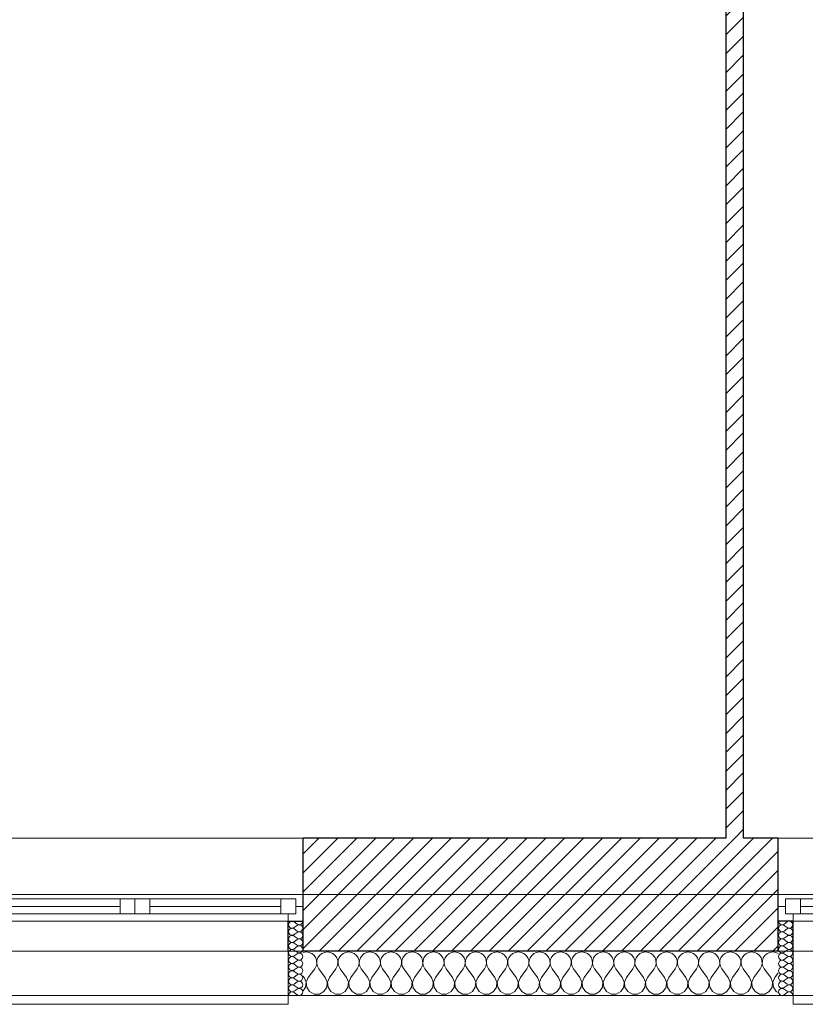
# Model space of a CAD drawing. Header units: millimetres. Extents: x -21056 to 421, y 9759 to 15589.
# Tile 13 of 120: x -6558 to -6294, y 9867 to 10199. Entities that reach past the tile are written whole.
import ezdxf

# ---------------------------------------------------------------- set-up
doc = ezdxf.new("R2010")
doc.units = ezdxf.units.MM
doc.header["$LTSCALE"] = 25
doc.header["$MEASUREMENT"] = 0
doc.linetypes.add('Kropki i Kreski', pattern=[670.277762, 352.777767, -176.388884, 0, -141.111112])
doc.linetypes.add('Przerywana', pattern=[240, 120, -120])
for name, color, linetype in [('Konstrukcja - Siatki mod', 7, 'Continuous'), ('KR_INW', 7, 'Continuous'), ('NAPIS_SODON', 7, 'Continuous'), ('Okna ArchiCADa', 7, 'Continuous')]:
    doc.layers.add(name, color=color, linetype=linetype)
for name, color, linetype, lineweight in [('Konstrukcja - Siatki mod_Nr_pióra__48', 1, 'Continuous', 15), ('KR_INW_Nr_pióra__101', 252, 'Continuous', 5), ('KR_INW_Nr_pióra__102', 3, 'Continuous', 5), ('KR_INW_Nr_pióra__27', 7, 'Continuous', 25), ('KR_INW_Nr_pióra__47', 7, 'Continuous', 15), ('NAPIS_SODON_Nr_pióra__1', 7, 'Continuous', 13), ('Okna ArchiCADa_Nr_pióra__1', 7, 'Continuous', 13), ('Okna ArchiCADa_Nr_pióra__27', 7, 'Continuous', 25)]:
    doc.layers.add(name, color=color, linetype=linetype, lineweight=lineweight)
pattern_1 = [(45, (0, 0), (-31.819804, 31.819804), [])]

# ---------------------------------------------------------------- blocks, each defined once
blk = doc.blocks.new('Strop_1', base_point=(179225, 121523.3))
at = {"layer": 'NAPIS_SODON_Nr_pióra__1', "linetype": 'Continuous', "flags": 128}
blk.add_lwpolyline([(179225, 121523.3), (179225.9, 107003.8), (250898.3, 107008.3), (250897.4, 121527.8)], close=True, dxfattribs=at)
blk = doc.blocks.new('*X214')
at = {"layer": 'KR_INW_Nr_pióra__102', "linetype": 'Continuous'}
for p, q in [((183061.7, 107000.2), (183061.2, 107000)), ((183071.4, 107001.6), (183061.7, 107000.2)), ((183081.2, 107000.2), (183071.4, 107001.6)), ((183090.2, 106996.2), (183081.2, 107000.2)), ((183097.8, 106989.9), (183090.2, 106996.2)), ((183103.4, 106981.8), (183097.8, 106989.9)), ((183106.5, 106972.5), (183103.4, 106981.8)), ((183107, 106962.6), (183106.5, 106972.5)), ((183107.8, 106972.5), (183107.3, 106962.6)), ((183110.9, 106981.8), (183107.8, 106972.5)), ((183116.5, 106989.9), (183110.9, 106981.8)), ((183124.1, 106996.2), (183116.5, 106989.9)), ((183133.1, 107000.2), (183124.1, 106996.2)), ((183142.9, 107001.6), (183133.1, 107000.2)), ((183152.6, 107000.2), (183142.9, 107001.6)), ((183161.6, 106996.2), (183152.6, 107000.2)), ((183169.2, 106989.9), (183161.6, 106996.2)), ((183174.8, 106981.8), (183169.2, 106989.9)), ((183177.9, 106972.5), (183174.8, 106981.8)), ((183178.4, 106962.6), (183177.9, 106972.5)), ((183179.2, 106972.5), (183178.7, 106962.6)), ((183182.3, 106981.8), (183179.2, 106972.5)), ((183187.9, 106989.9), (183182.3, 106981.8)), ((183195.5, 106996.2), (183187.9, 106989.9)), ((183204.5, 107000.2), (183195.5, 106996.2)), ((183214.3, 107001.6), (183204.5, 107000.2)), ((183224, 107000.2), (183214.3, 107001.6)), ((183233.1, 106996.2), (183224, 107000.2)), ((183240.6, 106989.9), (183233.1, 106996.2)), ((183246.2, 106981.8), (183240.6, 106989.9)), ((183249.4, 106972.5), (183246.2, 106981.8)), ((183249.9, 106962.6), (183249.4, 106972.5)), ((183250.6, 106972.5), (183250.1, 106962.6)), ((183253.8, 106981.8), (183250.6, 106972.5)), ((183259.4, 106989.9), (183253.8, 106981.8)), ((183266.9, 106996.2), (183259.4, 106989.9)), ((183276, 107000.2), (183266.9, 106996.2)), ((183285.7, 107001.6), (183276, 107000.2)), ((183295.5, 107000.2), (183285.7, 107001.6)), ((183304.5, 106996.2), (183295.5, 107000.2)), ((183312.1, 106989.9), (183304.5, 106996.2)), ((183317.7, 106981.8), (183312.1, 106989.9)), ((183320.8, 106972.5), (183317.7, 106981.8)), ((183321.3, 106962.6), (183320.8, 106972.5)), ((183322.1, 106972.5), (183321.6, 106962.6)), ((183325.2, 106981.8), (183322.1, 106972.5)), ((183330.8, 106989.9), (183325.2, 106981.8)), ((183338.4, 106996.2), (183330.8, 106989.9)), ((183347.4, 107000.2), (183338.4, 106996.2)), ((183357.1, 107001.6), (183347.4, 107000.2)), ((183366.9, 107000.2), (183357.1, 107001.6)), ((183375.9, 106996.2), (183366.9, 107000.2)), ((183383.5, 106989.9), (183375.9, 106996.2)), ((183389.1, 106981.8), (183383.5, 106989.9)), ((183392.2, 106972.5), (183389.1, 106981.8)), ((183392.7, 106962.6), (183392.2, 106972.5)), ((183393.5, 106972.5), (183393, 106962.6)), ((183396.6, 106981.8), (183393.5, 106972.5)), ((183402.2, 106989.9), (183396.6, 106981.8)), ((183409.8, 106996.2), (183402.2, 106989.9)), ((183418.8, 107000.2), (183409.8, 106996.2)), ((183428.6, 107001.6), (183418.8, 107000.2)), ((183438.3, 107000.2), (183428.6, 107001.6)), ((183447.3, 106996.2), (183438.3, 107000.2)), ((183454.9, 106989.9), (183447.3, 106996.2)), ((183460.5, 106981.8), (183454.9, 106989.9)), ((183463.7, 106972.5), (183460.5, 106981.8)), ((183464.1, 106962.6), (183463.7, 106972.5)), ((183464.9, 106972.5), (183464.4, 106962.6)), ((183468.1, 106981.8), (183464.9, 106972.5)), ((183473.6, 106989.9), (183468.1, 106981.8)), ((183481.2, 106996.2), (183473.6, 106989.9)), ((183490.2, 107000.2), (183481.2, 106996.2)), ((183500, 107001.6), (183490.2, 107000.2)), ((183509.8, 107000.2), (183500, 107001.6)), ((183518.8, 106996.2), (183509.8, 107000.2)), ((183526.4, 106989.9), (183518.8, 106996.2)), ((183531.9, 106981.8), (183526.4, 106989.9)), ((183535.1, 106972.5), (183531.9, 106981.8)), ((183535.6, 106962.6), (183535.1, 106972.5)), ((183536.3, 106972.5), (183535.9, 106962.6)), ((183539.5, 106981.8), (183536.3, 106972.5)), ((183545.1, 106989.9), (183539.5, 106981.8)), ((183552.7, 106996.2), (183545.1, 106989.9)), ((183561.7, 107000.2), (183552.7, 106996.2)), ((183571.4, 107001.6), (183561.7, 107000.2)), ((183581.2, 107000.2), (183571.4, 107001.6)), ((183590.2, 106996.2), (183581.2, 107000.2)), ((183597.8, 106989.9), (183590.2, 106996.2)), ((183603.4, 106981.8), (183597.8, 106989.9)), ((183606.5, 106972.5), (183603.4, 106981.8)), ((183607, 106962.6), (183606.5, 106972.5)), ((183607.8, 106972.5), (183607.3, 106962.6)), ((183610.9, 106981.8), (183607.8, 106972.5)), ((183616.5, 106989.9), (183610.9, 106981.8)), ((183624.1, 106996.2), (183616.5, 106989.9)), ((183633.1, 107000.2), (183624.1, 106996.2)), ((183642.9, 107001.6), (183633.1, 107000.2)), ((183652.6, 107000.2), (183642.9, 107001.6)), ((183661.6, 106996.2), (183652.6, 107000.2)), ((183669.2, 106989.9), (183661.6, 106996.2)), ((183674.8, 106981.8), (183669.2, 106989.9)), ((183677.9, 106972.5), (183674.8, 106981.8)), ((183678.4, 106962.6), (183677.9, 106972.5)), ((183679.2, 106972.5), (183678.7, 106962.6)), ((183682.3, 106981.8), (183679.2, 106972.5)), ((183687.9, 106989.9), (183682.3, 106981.8)), ((183695.5, 106996.2), (183687.9, 106989.9)), ((183704.5, 107000.2), (183695.5, 106996.2)), ((183714.3, 107001.6), (183704.5, 107000.2)), ((183724, 107000.2), (183714.3, 107001.6)), ((183733.1, 106996.2), (183724, 107000.2)), ((183740.6, 106989.9), (183733.1, 106996.2)), ((183746.2, 106981.8), (183740.6, 106989.9)), ((183749.4, 106972.5), (183746.2, 106981.8)), ((183749.9, 106962.6), (183749.4, 106972.5)), ((183750.6, 106972.5), (183750.1, 106962.6)), ((183753.8, 106981.8), (183750.6, 106972.5)), ((183759.4, 106989.9), (183753.8, 106981.8)), ((183766.9, 106996.2), (183759.4, 106989.9)), ((183776, 107000.2), (183766.9, 106996.2)), ((183785.7, 107001.6), (183776, 107000.2)), ((183795.5, 107000.2), (183785.7, 107001.6)), ((183804.5, 106996.2), (183795.5, 107000.2)), ((183812.1, 106989.9), (183804.5, 106996.2)), ((183817.7, 106981.8), (183812.1, 106989.9)), ((183820.8, 106972.5), (183817.7, 106981.8)), ((183821.3, 106962.6), (183820.8, 106972.5)), ((183822.1, 106972.5), (183821.6, 106962.6)), ((183825.2, 106981.8), (183822.1, 106972.5)), ((183830.8, 106989.9), (183825.2, 106981.8)), ((183838.4, 106996.2), (183830.8, 106989.9)), ((183847.4, 107000.2), (183838.4, 106996.2)), ((183857.1, 107001.6), (183847.4, 107000.2)), ((183866.9, 107000.2), (183857.1, 107001.6)), ((183875.9, 106996.2), (183866.9, 107000.2)), ((183883.5, 106989.9), (183875.9, 106996.2)), ((183889.1, 106981.8), (183883.5, 106989.9)), ((183892.2, 106972.5), (183889.1, 106981.8)), ((183892.7, 106962.6), (183892.2, 106972.5)), ((183893.5, 106972.5), (183893, 106962.6)), ((183896.6, 106981.8), (183893.5, 106972.5)), ((183902.2, 106989.9), (183896.6, 106981.8)), ((183909.8, 106996.2), (183902.2, 106989.9)), ((183918.8, 107000.2), (183909.8, 106996.2)), ((183928.6, 107001.6), (183918.8, 107000.2)), ((183938.3, 107000.2), (183928.6, 107001.6)), ((183947.3, 106996.2), (183938.3, 107000.2)), ((183954.9, 106989.9), (183947.3, 106996.2)), ((183960.5, 106981.8), (183954.9, 106989.9)), ((183963.7, 106972.5), (183960.5, 106981.8)), ((183964.1, 106962.6), (183963.7, 106972.5)), ((183964.9, 106972.5), (183964.4, 106962.6)), ((183968.1, 106981.8), (183964.9, 106972.5)), ((183973.6, 106989.9), (183968.1, 106981.8)), ((183981.2, 106996.2), (183973.6, 106989.9)), ((183990.2, 107000.2), (183981.2, 106996.2)), ((184000, 107001.6), (183990.2, 107000.2)), ((184009.8, 107000.2), (184000, 107001.6)), ((184018.8, 106996.2), (184009.8, 107000.2)), ((184026.4, 106989.9), (184018.8, 106996.2)), ((184031.9, 106981.8), (184026.4, 106989.9)), ((184035.1, 106972.5), (184031.9, 106981.8)), ((184035.6, 106962.6), (184035.1, 106972.5)), ((184036.3, 106972.5), (184035.9, 106962.6)), ((184039.5, 106981.8), (184036.3, 106972.5)), ((184045.1, 106989.9), (184039.5, 106981.8)), ((184052.7, 106996.2), (184045.1, 106989.9)), ((184061.7, 107000.2), (184052.7, 106996.2)), ((184071.4, 107001.6), (184061.7, 107000.2)), ((184081.2, 107000.2), (184071.4, 107001.6)), ((184090.2, 106996.2), (184081.2, 107000.2)), ((184097.8, 106989.9), (184090.2, 106996.2)), ((184103.4, 106981.8), (184097.8, 106989.9)), ((184106.5, 106972.5), (184103.4, 106981.8)), ((184107, 106962.6), (184106.5, 106972.5)), ((184107.8, 106972.5), (184107.3, 106962.6)), ((184110.9, 106981.8), (184107.8, 106972.5)), ((184116.5, 106989.9), (184110.9, 106981.8)), ((184124.1, 106996.2), (184116.5, 106989.9)), ((184133.1, 107000.2), (184124.1, 106996.2)), ((184142.9, 107001.6), (184133.1, 107000.2)), ((184152.6, 107000.2), (184142.9, 107001.6)), ((184161.6, 106996.2), (184152.6, 107000.2)), ((184169.2, 106989.9), (184161.6, 106996.2)), ((184174.8, 106981.8), (184169.2, 106989.9)), ((184177.9, 106972.5), (184174.8, 106981.8)), ((184178.4, 106962.6), (184177.9, 106972.5)), ((184179.2, 106972.5), (184178.7, 106962.6)), ((184182.3, 106981.8), (184179.2, 106972.5)), ((184187.9, 106989.9), (184182.3, 106981.8)), ((184195.5, 106996.2), (184187.9, 106989.9)), ((184204.5, 107000.2), (184195.5, 106996.2)), ((184214.3, 107001.6), (184204.5, 107000.2)), ((184224, 107000.2), (184214.3, 107001.6)), ((184233.1, 106996.2), (184224, 107000.2)), ((184240.6, 106989.9), (184233.1, 106996.2)), ((184246.2, 106981.8), (184240.6, 106989.9)), ((184249.4, 106972.5), (184246.2, 106981.8)), ((184249.9, 106962.6), (184249.4, 106972.5)), ((184250.6, 106972.5), (184250.1, 106962.6)), ((184253.8, 106981.8), (184250.6, 106972.5)), ((184259.4, 106989.9), (184253.8, 106981.8)), ((184266.9, 106996.2), (184259.4, 106989.9)), ((184276, 107000.2), (184266.9, 106996.2)), ((184285.7, 107001.6), (184276, 107000.2)), ((184295.5, 107000.2), (184285.7, 107001.6)), ((184304.5, 106996.2), (184295.5, 107000.2)), ((184312.1, 106989.9), (184304.5, 106996.2)), ((184317.7, 106981.8), (184312.1, 106989.9)), ((184320.8, 106972.5), (184317.7, 106981.8)), ((184321.3, 106962.6), (184320.8, 106972.5)), ((184322.1, 106972.5), (184321.6, 106962.6)), ((184325.2, 106981.8), (184322.1, 106972.5)), ((184330.8, 106989.9), (184325.2, 106981.8)), ((184338.4, 106996.2), (184330.8, 106989.9)), ((184347.4, 107000.2), (184338.4, 106996.2)), ((184357.1, 107001.6), (184347.4, 107000.2)), ((184366.9, 107000.2), (184357.1, 107001.6)), ((184375.9, 106996.2), (184366.9, 107000.2)), ((184383.5, 106989.9), (184375.9, 106996.2)), ((184389.1, 106981.8), (184383.5, 106989.9)), ((184392.2, 106972.5), (184389.1, 106981.8)), ((184392.7, 106962.6), (184392.2, 106972.5)), ((184393.5, 106972.5), (184393, 106962.6)), ((184396.6, 106981.8), (184393.5, 106972.5)), ((184402.2, 106989.9), (184396.6, 106981.8)), ((184409.8, 106996.2), (184402.2, 106989.9)), ((184418.8, 107000.2), (184409.8, 106996.2)), ((184428.6, 107001.6), (184418.8, 107000.2)), ((184438.3, 107000.2), (184428.6, 107001.6)), ((184447.3, 106996.2), (184438.3, 107000.2)), ((184454.9, 106989.9), (184447.3, 106996.2)), ((184460.5, 106981.8), (184454.9, 106989.9)), ((184463.7, 106972.5), (184460.5, 106981.8)), ((184464.1, 106962.6), (184463.7, 106972.5)), ((184464.9, 106972.5), (184464.4, 106962.6)), ((184468.1, 106981.8), (184464.9, 106972.5)), ((184473.6, 106989.9), (184468.1, 106981.8)), ((184481.2, 106996.2), (184473.6, 106989.9)), ((184490.2, 107000.2), (184481.2, 106996.2)), ((184500, 107001.6), (184490.2, 107000.2)), ((184509.8, 107000.2), (184500, 107001.6)), ((184518.8, 106996.2), (184509.8, 107000.2)), ((184526.4, 106989.9), (184518.8, 106996.2)), ((184531.9, 106981.8), (184526.4, 106989.9)), ((184535.1, 106972.5), (184531.9, 106981.8)), ((184535.6, 106962.6), (184535.1, 106972.5)), ((184536.3, 106972.5), (184535.9, 106962.6)), ((184539.5, 106981.8), (184536.3, 106972.5)), ((184545.1, 106989.9), (184539.5, 106981.8)), ((184552.7, 106996.2), (184545.1, 106989.9)), ((184561.7, 107000.2), (184552.7, 106996.2)), ((184571.4, 107001.6), (184561.7, 107000.2)), ((184581.2, 107000.2), (184571.4, 107001.6)), ((184590.2, 106996.2), (184581.2, 107000.2)), ((184597.8, 106989.9), (184590.2, 106996.2)), ((184603.4, 106981.8), (184597.8, 106989.9)), ((184606.5, 106972.5), (184603.4, 106981.8)), ((184607, 106962.6), (184606.5, 106972.5)), ((184607.8, 106972.5), (184607.3, 106962.6)), ((184610.9, 106981.8), (184607.8, 106972.5)), ((184616.5, 106989.9), (184610.9, 106981.8)), ((184624.1, 106996.2), (184616.5, 106989.9)), ((184633.1, 107000.2), (184624.1, 106996.2)), ((184642.9, 107001.6), (184633.1, 107000.2)), ((184652.6, 107000.2), (184642.9, 107001.6)), ((184661.1, 106996.5), (184652.6, 107000.2)), ((183078.6, 106915.9), (183100, 106944.4)), ((183100, 106944.4), (183104.8, 106953.1)), ((183104.8, 106953.1), (183107, 106962.6)), ((183107.3, 106962.6), (183109.5, 106953.1)), ((183109.5, 106953.1), (183114.3, 106944.4)), ((183135.7, 106915.9), (183114.3, 106944.4)), ((183150, 106915.9), (183171.4, 106944.4)), ((183171.4, 106944.4), (183176.2, 106953.1)), ((183176.2, 106953.1), (183178.4, 106962.6)), ((183178.7, 106962.6), (183180.9, 106953.1)), ((183180.9, 106953.1), (183185.7, 106944.4)), ((183207.1, 106915.9), (183185.7, 106944.4)), ((183221.4, 106915.9), (183242.9, 106944.4)), ((183242.9, 106944.4), (183247.6, 106953.1)), ((183247.6, 106953.1), (183249.9, 106962.6)), ((183250.1, 106962.6), (183252.4, 106953.1)), ((183252.4, 106953.1), (183257.1, 106944.4)), ((183278.6, 106915.9), (183257.1, 106944.4)), ((183292.9, 106915.9), (183314.3, 106944.4)), ((183314.3, 106944.4), (183319.1, 106953.1)), ((183319.1, 106953.1), (183321.3, 106962.6)), ((183321.6, 106962.6), (183323.8, 106953.1)), ((183323.8, 106953.1), (183328.6, 106944.4)), ((183350, 106915.9), (183328.6, 106944.4)), ((183364.3, 106915.9), (183385.7, 106944.4)), ((183385.7, 106944.4), (183390.5, 106953.1)), ((183390.5, 106953.1), (183392.7, 106962.6)), ((183393, 106962.6), (183395.2, 106953.1)), ((183395.2, 106953.1), (183400, 106944.4)), ((183421.4, 106915.9), (183400, 106944.4)), ((183435.7, 106915.9), (183457.1, 106944.4)), ((183457.1, 106944.4), (183461.9, 106953.1)), ((183461.9, 106953.1), (183464.1, 106962.6)), ((183464.4, 106962.6), (183466.7, 106953.1)), ((183466.7, 106953.1), (183471.4, 106944.4)), ((183492.9, 106915.9), (183471.4, 106944.4)), ((183507.1, 106915.9), (183528.6, 106944.4)), ((183528.6, 106944.4), (183533.3, 106953.1)), ((183533.3, 106953.1), (183535.6, 106962.6)), ((183535.9, 106962.6), (183538.1, 106953.1)), ((183538.1, 106953.1), (183542.9, 106944.4)), ((183564.3, 106915.9), (183542.9, 106944.4)), ((183578.6, 106915.9), (183600, 106944.4)), ((183600, 106944.4), (183604.8, 106953.1)), ((183604.8, 106953.1), (183607, 106962.6)), ((183607.3, 106962.6), (183609.5, 106953.1)), ((183609.5, 106953.1), (183614.3, 106944.4)), ((183635.7, 106915.9), (183614.3, 106944.4)), ((183650, 106915.9), (183671.4, 106944.4)), ((183671.4, 106944.4), (183676.2, 106953.1)), ((183676.2, 106953.1), (183678.4, 106962.6)), ((183678.7, 106962.6), (183680.9, 106953.1)), ((183680.9, 106953.1), (183685.7, 106944.4)), ((183707.1, 106915.9), (183685.7, 106944.4)), ((183721.4, 106915.9), (183742.9, 106944.4)), ((183742.9, 106944.4), (183747.6, 106953.1)), ((183747.6, 106953.1), (183749.9, 106962.6)), ((183750.1, 106962.6), (183752.4, 106953.1)), ((183752.4, 106953.1), (183757.1, 106944.4)), ((183778.6, 106915.9), (183757.1, 106944.4)), ((183792.9, 106915.9), (183814.3, 106944.4)), ((183814.3, 106944.4), (183819.1, 106953.1)), ((183819.1, 106953.1), (183821.3, 106962.6)), ((183821.6, 106962.6), (183823.8, 106953.1)), ((183823.8, 106953.1), (183828.6, 106944.4)), ((183850, 106915.9), (183828.6, 106944.4)), ((183864.3, 106915.9), (183885.7, 106944.4)), ((183885.7, 106944.4), (183890.5, 106953.1)), ((183890.5, 106953.1), (183892.7, 106962.6)), ((183893, 106962.6), (183895.2, 106953.1)), ((183895.2, 106953.1), (183900, 106944.4)), ((183921.4, 106915.9), (183900, 106944.4)), ((183935.7, 106915.9), (183957.1, 106944.4)), ((183957.1, 106944.4), (183961.9, 106953.1)), ((183961.9, 106953.1), (183964.1, 106962.6)), ((183964.4, 106962.6), (183966.7, 106953.1)), ((183966.7, 106953.1), (183971.4, 106944.4)), ((183992.9, 106915.9), (183971.4, 106944.4)), ((184007.1, 106915.9), (184028.6, 106944.4)), ((184028.6, 106944.4), (184033.3, 106953.1)), ((184033.3, 106953.1), (184035.6, 106962.6)), ((184035.9, 106962.6), (184038.1, 106953.1)), ((184038.1, 106953.1), (184042.9, 106944.4)), ((184064.3, 106915.9), (184042.9, 106944.4)), ((184078.6, 106915.9), (184100, 106944.4)), ((184100, 106944.4), (184104.8, 106953.1)), ((184104.8, 106953.1), (184107, 106962.6)), ((184107.3, 106962.6), (184109.5, 106953.1)), ((184109.5, 106953.1), (184114.3, 106944.4)), ((184135.7, 106915.9), (184114.3, 106944.4)), ((184150, 106915.9), (184171.4, 106944.4)), ((184171.4, 106944.4), (184176.2, 106953.1)), ((184176.2, 106953.1), (184178.4, 106962.6)), ((184178.7, 106962.6), (184180.9, 106953.1)), ((184180.9, 106953.1), (184185.7, 106944.4)), ((184207.1, 106915.9), (184185.7, 106944.4)), ((184221.4, 106915.9), (184242.9, 106944.4)), ((184242.9, 106944.4), (184247.6, 106953.1)), ((184247.6, 106953.1), (184249.9, 106962.6)), ((184250.1, 106962.6), (184252.4, 106953.1)), ((184252.4, 106953.1), (184257.1, 106944.4)), ((184278.6, 106915.9), (184257.1, 106944.4)), ((184292.9, 106915.9), (184314.3, 106944.4)), ((184314.3, 106944.4), (184319.1, 106953.1)), ((184319.1, 106953.1), (184321.3, 106962.6)), ((184321.6, 106962.6), (184323.8, 106953.1)), ((184323.8, 106953.1), (184328.6, 106944.4)), ((184350, 106915.9), (184328.6, 106944.4)), ((184364.3, 106915.9), (184385.7, 106944.4)), ((184385.7, 106944.4), (184390.5, 106953.1)), ((184390.5, 106953.1), (184392.7, 106962.6)), ((184393, 106962.6), (184395.2, 106953.1)), ((184395.2, 106953.1), (184400, 106944.4)), ((184421.4, 106915.9), (184400, 106944.4)), ((184435.7, 106915.9), (184457.1, 106944.4)), ((184457.1, 106944.4), (184461.9, 106953.1)), ((184461.9, 106953.1), (184464.1, 106962.6)), ((184464.4, 106962.6), (184466.7, 106953.1)), ((184466.7, 106953.1), (184471.4, 106944.4)), ((184492.9, 106915.9), (184471.4, 106944.4)), ((184507.1, 106915.9), (184528.6, 106944.4)), ((184528.6, 106944.4), (184533.3, 106953.1)), ((184533.3, 106953.1), (184535.6, 106962.6)), ((184535.9, 106962.6), (184538.1, 106953.1)), ((184538.1, 106953.1), (184542.9, 106944.4)), ((184564.3, 106915.9), (184542.9, 106944.4)), ((184578.6, 106915.9), (184600, 106944.4)), ((184600, 106944.4), (184604.8, 106953.1)), ((184604.8, 106953.1), (184607, 106962.6)), ((184607.3, 106962.6), (184609.5, 106953.1)), ((184609.5, 106953.1), (184614.3, 106944.4)), ((184635.7, 106915.9), (184614.3, 106944.4)), ((183064.3, 106915.9), (183061.2, 106920)), ((183071, 106899.8), (183064.3, 106915.9)), ((183078.6, 106915.9), (183071.8, 106899.8)), ((183142.4, 106899.8), (183135.7, 106915.9)), ((183150, 106915.9), (183143.3, 106899.8)), ((183213.9, 106899.8), (183207.1, 106915.9)), ((183221.4, 106915.9), (183214.7, 106899.8)), ((183285.3, 106899.8), (183278.6, 106915.9)), ((183292.9, 106915.9), (183286.1, 106899.8)), ((183356.7, 106899.8), (183350, 106915.9)), ((183364.3, 106915.9), (183357.6, 106899.8)), ((183428.2, 106899.8), (183421.4, 106915.9)), ((183435.7, 106915.9), (183429, 106899.8)), ((183499.6, 106899.8), (183492.9, 106915.9)), ((183507.1, 106915.9), (183500.4, 106899.8)), ((183571, 106899.8), (183564.3, 106915.9)), ((183578.6, 106915.9), (183571.8, 106899.8)), ((183642.4, 106899.8), (183635.7, 106915.9)), ((183650, 106915.9), (183643.3, 106899.8)), ((183713.9, 106899.8), (183707.1, 106915.9)), ((183721.4, 106915.9), (183714.7, 106899.8)), ((183785.3, 106899.8), (183778.6, 106915.9)), ((183792.9, 106915.9), (183786.1, 106899.8)), ((183856.7, 106899.8), (183850, 106915.9)), ((183864.3, 106915.9), (183857.6, 106899.8)), ((183928.2, 106899.8), (183921.4, 106915.9)), ((183935.7, 106915.9), (183929, 106899.8)), ((183999.6, 106899.8), (183992.9, 106915.9)), ((184007.1, 106915.9), (184000.4, 106899.8)), ((184071, 106899.8), (184064.3, 106915.9)), ((184078.6, 106915.9), (184071.8, 106899.8)), ((184142.4, 106899.8), (184135.7, 106915.9)), ((184150, 106915.9), (184143.3, 106899.8)), ((184213.9, 106899.8), (184207.1, 106915.9)), ((184221.4, 106915.9), (184214.7, 106899.8)), ((184285.3, 106899.8), (184278.6, 106915.9)), ((184292.9, 106915.9), (184286.1, 106899.8)), ((184356.7, 106899.8), (184350, 106915.9)), ((184364.3, 106915.9), (184357.6, 106899.8)), ((184428.2, 106899.8), (184421.4, 106915.9)), ((184435.7, 106915.9), (184429, 106899.8)), ((184499.6, 106899.8), (184492.9, 106915.9)), ((184507.1, 106915.9), (184500.4, 106899.8)), ((184571, 106899.8), (184564.3, 106915.9)), ((184578.6, 106915.9), (184571.8, 106899.8)), ((184642.4, 106899.8), (184635.7, 106915.9)), ((184650, 106915.9), (184643.3, 106899.8)), ((184650, 106915.9), (184661.1, 106930.7)), ((183061.2, 106870.1), (183069.4, 106882.5)), ((183069.4, 106882.5), (183071, 106899.8)), ((183071.8, 106899.8), (183073.5, 106882.5)), ((183073.5, 106882.5), (183083.1, 106868)), ((183131.2, 106868), (183140.8, 106882.5)), ((183140.8, 106882.5), (183142.4, 106899.8)), ((183143.3, 106899.8), (183144.9, 106882.5)), ((183144.9, 106882.5), (183154.5, 106868)), ((183202.6, 106868), (183212.2, 106882.5)), ((183212.2, 106882.5), (183213.9, 106899.8)), ((183214.7, 106899.8), (183216.3, 106882.5)), ((183216.3, 106882.5), (183226, 106868)), ((183274, 106868), (183283.7, 106882.5)), ((183283.7, 106882.5), (183285.3, 106899.8)), ((183286.1, 106899.8), (183287.8, 106882.5)), ((183287.8, 106882.5), (183297.4, 106868)), ((183345.5, 106868), (183355.1, 106882.5)), ((183355.1, 106882.5), (183356.7, 106899.8)), ((183357.6, 106899.8), (183359.2, 106882.5)), ((183359.2, 106882.5), (183368.8, 106868)), ((183416.9, 106868), (183426.5, 106882.5)), ((183426.5, 106882.5), (183428.2, 106899.8)), ((183429, 106899.8), (183430.6, 106882.5)), ((183430.6, 106882.5), (183440.3, 106868)), ((183488.3, 106868), (183497.9, 106882.5)), ((183497.9, 106882.5), (183499.6, 106899.8)), ((183500.4, 106899.8), (183502.1, 106882.5)), ((183502.1, 106882.5), (183511.7, 106868)), ((183559.7, 106868), (183569.4, 106882.5)), ((183569.4, 106882.5), (183571, 106899.8)), ((183571.8, 106899.8), (183573.5, 106882.5)), ((183573.5, 106882.5), (183583.1, 106868)), ((183631.2, 106868), (183640.8, 106882.5)), ((183640.8, 106882.5), (183642.4, 106899.8)), ((183643.3, 106899.8), (183644.9, 106882.5)), ((183644.9, 106882.5), (183654.5, 106868)), ((183702.6, 106868), (183712.2, 106882.5)), ((183712.2, 106882.5), (183713.9, 106899.8)), ((183714.7, 106899.8), (183716.3, 106882.5)), ((183716.3, 106882.5), (183726, 106868)), ((183774, 106868), (183783.7, 106882.5)), ((183783.7, 106882.5), (183785.3, 106899.8)), ((183786.1, 106899.8), (183787.8, 106882.5)), ((183787.8, 106882.5), (183797.4, 106868)), ((183845.5, 106868), (183855.1, 106882.5)), ((183855.1, 106882.5), (183856.7, 106899.8)), ((183857.6, 106899.8), (183859.2, 106882.5)), ((183859.2, 106882.5), (183868.8, 106868)), ((183916.9, 106868), (183926.5, 106882.5)), ((183926.5, 106882.5), (183928.2, 106899.8)), ((183929, 106899.8), (183930.6, 106882.5)), ((183930.6, 106882.5), (183940.3, 106868)), ((183988.3, 106868), (183997.9, 106882.5)), ((183997.9, 106882.5), (183999.6, 106899.8)), ((184000.4, 106899.8), (184002.1, 106882.5)), ((184002.1, 106882.5), (184011.7, 106868)), ((184059.7, 106868), (184069.4, 106882.5)), ((184069.4, 106882.5), (184071, 106899.8)), ((184071.8, 106899.8), (184073.5, 106882.5)), ((184073.5, 106882.5), (184083.1, 106868)), ((184131.2, 106868), (184140.8, 106882.5)), ((184140.8, 106882.5), (184142.4, 106899.8)), ((184143.3, 106899.8), (184144.9, 106882.5)), ((184144.9, 106882.5), (184154.5, 106868)), ((184202.6, 106868), (184212.2, 106882.5)), ((184212.2, 106882.5), (184213.9, 106899.8)), ((184214.7, 106899.8), (184216.3, 106882.5)), ((184216.3, 106882.5), (184226, 106868)), ((184274, 106868), (184283.7, 106882.5)), ((184283.7, 106882.5), (184285.3, 106899.8)), ((184286.1, 106899.8), (184287.8, 106882.5)), ((184287.8, 106882.5), (184297.4, 106868)), ((184345.5, 106868), (184355.1, 106882.5)), ((184355.1, 106882.5), (184356.7, 106899.8)), ((184357.6, 106899.8), (184359.2, 106882.5)), ((184359.2, 106882.5), (184368.8, 106868)), ((184416.9, 106868), (184426.5, 106882.5)), ((184426.5, 106882.5), (184428.2, 106899.8)), ((184429, 106899.8), (184430.6, 106882.5)), ((184430.6, 106882.5), (184440.3, 106868)), ((184488.3, 106868), (184497.9, 106882.5)), ((184497.9, 106882.5), (184499.6, 106899.8)), ((184500.4, 106899.8), (184502.1, 106882.5)), ((184502.1, 106882.5), (184511.7, 106868)), ((184559.7, 106868), (184569.4, 106882.5)), ((184569.4, 106882.5), (184571, 106899.8)), ((184571.8, 106899.8), (184573.5, 106882.5)), ((184573.5, 106882.5), (184583.1, 106868)), ((184631.2, 106868), (184640.8, 106882.5)), ((184640.8, 106882.5), (184642.4, 106899.8)), ((184643.3, 106899.8), (184644.9, 106882.5)), ((184644.9, 106882.5), (184654.5, 106868)), ((183083.1, 106868), (183098.4, 106859.8)), ((183098.4, 106859.8), (183115.8, 106859.8)), ((183115.8, 106859.8), (183131.2, 106868)), ((183154.5, 106868), (183169.9, 106859.8)), ((183169.9, 106859.8), (183187.3, 106859.8)), ((183187.3, 106859.8), (183202.6, 106868)), ((183226, 106868), (183241.3, 106859.8)), ((183241.3, 106859.8), (183258.7, 106859.8)), ((183258.7, 106859.8), (183274, 106868)), ((183297.4, 106868), (183312.7, 106859.8)), ((183312.7, 106859.8), (183330.1, 106859.8)), ((183330.1, 106859.8), (183345.5, 106868)), ((183368.8, 106868), (183384.2, 106859.8)), ((183384.2, 106859.8), (183401.6, 106859.8)), ((183401.6, 106859.8), (183416.9, 106868)), ((183440.3, 106868), (183455.6, 106859.8)), ((183455.6, 106859.8), (183473, 106859.8)), ((183473, 106859.8), (183488.3, 106868)), ((183511.7, 106868), (183527, 106859.8)), ((183527, 106859.8), (183544.4, 106859.8)), ((183544.4, 106859.8), (183559.7, 106868)), ((183583.1, 106868), (183598.4, 106859.8)), ((183598.4, 106859.8), (183615.8, 106859.8)), ((183615.8, 106859.8), (183631.2, 106868)), ((183654.5, 106868), (183669.9, 106859.8)), ((183669.9, 106859.8), (183687.3, 106859.8)), ((183687.3, 106859.8), (183702.6, 106868)), ((183726, 106868), (183741.3, 106859.8)), ((183741.3, 106859.8), (183758.7, 106859.8)), ((183758.7, 106859.8), (183774, 106868)), ((183797.4, 106868), (183812.7, 106859.8)), ((183812.7, 106859.8), (183830.1, 106859.8)), ((183830.1, 106859.8), (183845.5, 106868)), ((183868.8, 106868), (183884.2, 106859.8)), ((183884.2, 106859.8), (183901.6, 106859.8)), ((183901.6, 106859.8), (183916.9, 106868)), ((183940.3, 106868), (183955.6, 106859.8)), ((183955.6, 106859.8), (183973, 106859.8)), ((183973, 106859.8), (183988.3, 106868)), ((184011.7, 106868), (184027, 106859.8)), ((184027, 106859.8), (184044.4, 106859.8)), ((184044.4, 106859.8), (184059.7, 106868)), ((184083.1, 106868), (184098.4, 106859.8)), ((184098.4, 106859.8), (184115.8, 106859.8)), ((184115.8, 106859.8), (184131.2, 106868)), ((184154.5, 106868), (184169.9, 106859.8)), ((184169.9, 106859.8), (184187.3, 106859.8)), ((184187.3, 106859.8), (184202.6, 106868)), ((184226, 106868), (184241.3, 106859.8)), ((184241.3, 106859.8), (184258.7, 106859.8)), ((184258.7, 106859.8), (184274, 106868)), ((184297.4, 106868), (184312.7, 106859.8)), ((184312.7, 106859.8), (184330.1, 106859.8)), ((184330.1, 106859.8), (184345.5, 106868)), ((184368.8, 106868), (184384.2, 106859.8)), ((184384.2, 106859.8), (184401.6, 106859.8)), ((184401.6, 106859.8), (184416.9, 106868)), ((184440.3, 106868), (184455.6, 106859.8)), ((184455.6, 106859.8), (184473, 106859.8)), ((184473, 106859.8), (184488.3, 106868)), ((184511.7, 106868), (184527, 106859.8)), ((184527, 106859.8), (184544.4, 106859.8)), ((184544.4, 106859.8), (184559.7, 106868)), ((184583.1, 106868), (184598.4, 106859.8)), ((184598.4, 106859.8), (184615.8, 106859.8)), ((184615.8, 106859.8), (184631.2, 106868)), ((184654.5, 106868), (184661.1, 106864.5))]:
    blk.add_line(p, q, dxfattribs=at)
blk = doc.blocks.new('*X236')
at = {"layer": 'KR_INW_Nr_pióra__102', "linetype": 'Continuous'}
for p, q in [((183040.9, 107095.6), (183031.4, 107102.8)), ((183040.9, 107090.9), (183031.4, 107083.7)), ((183040.9, 107071.8), (183031.4, 107079)), ((183040.9, 107067), (183031.4, 107059.9)), ((183040.9, 107048), (183031.4, 107055.1)), ((183040.9, 107043.2), (183031.4, 107036.1)), ((183040.9, 107024.2), (183031.4, 107031.3)), ((183040.9, 107019.4), (183031.4, 107012.3)), ((183040.9, 107000.4), (183031.4, 107007.5)), ((183040.9, 106995.6), (183031.4, 106988.5)), ((183040.9, 106976.6), (183031.4, 106983.7)), ((183040.9, 106971.8), (183031.4, 106964.7)), ((183040.9, 106952.8), (183031.4, 106959.9)), ((183040.9, 106948), (183031.4, 106940.9)), ((183040.9, 106929), (183031.4, 106936.1)), ((183040.9, 106924.2), (183031.4, 106917)), ((183040.9, 106905.1), (183031.4, 106912.3)), ((183040.9, 106900.4), (183031.4, 106893.2)), ((183040.9, 106881.3), (183031.4, 106888.5)), ((183040.9, 106876.6), (183031.4, 106869.4)), ((183040.9, 106857.5), (183031.4, 106864.7))]:
    blk.add_line(p, q, dxfattribs=at)
for centre, start, end in [((183024.3, 107093.2), 53.1301, 180), ((183048.1, 107105.1), 233.1301, 0), ((183024.3, 107093.2), 180, 306.8699), ((183024.3, 107069.4), 53.1301, 180), ((183024.3, 107069.4), 180, 306.8699), ((183048.1, 107081.3), 233.1301, 126.8699), ((183048.1, 107057.5), 233.1301, 126.8699), ((183024.3, 107045.6), 53.1301, 180), ((183024.3, 107045.6), 180, 306.8699), ((183048.1, 107033.7), 233.1301, 126.8699), ((183024.3, 107021.8), 53.1301, 180), ((183024.3, 107021.8), 180, 306.8699), ((183024.3, 106998), 53.1301, 180), ((183048.1, 107009.9), 233.1301, 126.8699), ((183024.3, 106998), 180, 306.8699), ((183024.3, 106974.2), 53.1301, 180), ((183024.3, 106974.2), 180, 306.8699), ((183048.1, 106986.1), 233.1301, 126.8699), ((183048.1, 106962.3), 233.1301, 126.8699), ((183024.3, 106950.4), 53.1301, 180), ((183024.3, 106950.4), 180, 306.8699), ((183024.3, 106926.6), 53.1301, 180), ((183048.1, 106938.5), 233.1301, 126.8699), ((183024.3, 106926.6), 180, 306.8699), ((183024.3, 106902.8), 53.1301, 180), ((183048.1, 106914.7), 233.1301, 126.8699), ((183024.3, 106902.8), 180, 306.8699), ((183024.3, 106879), 53.1301, 180), ((183024.3, 106879), 180, 306.8699), ((183048.1, 106890.9), 233.1301, 126.8699), ((183048.1, 106867), 233.1301, 126.8699), ((183024.3, 106855.1), 53.1301, 180)]:
    blk.add_arc(centre, 11.9, start, end, dxfattribs=at)
blk = doc.blocks.new('*X239')
at = {"layer": 'KR_INW_Nr_pióra__102', "linetype": 'Continuous'}
for p, q in [((184681.4, 107095.6), (184690.9, 107102.8)), ((184681.4, 107090.9), (184690.9, 107083.7)), ((184681.4, 107071.8), (184690.9, 107079)), ((184681.4, 107067), (184690.9, 107059.9)), ((184681.4, 107048), (184690.9, 107055.1)), ((184681.4, 107043.2), (184690.9, 107036.1)), ((184681.4, 107024.2), (184690.9, 107031.3)), ((184681.4, 107019.4), (184690.9, 107012.3)), ((184681.4, 107000.4), (184690.9, 107007.5)), ((184681.4, 106995.6), (184690.9, 106988.5)), ((184681.4, 106976.6), (184690.9, 106983.7)), ((184681.4, 106971.8), (184690.9, 106964.7)), ((184681.4, 106952.8), (184690.9, 106959.9)), ((184681.4, 106948), (184690.9, 106940.9)), ((184681.4, 106929), (184690.9, 106936.1)), ((184681.4, 106924.2), (184690.9, 106917)), ((184681.4, 106905.1), (184690.9, 106912.3)), ((184681.4, 106900.4), (184690.9, 106893.2)), ((184681.4, 106881.3), (184690.9, 106888.5)), ((184681.4, 106876.6), (184690.9, 106869.4)), ((184681.4, 106857.5), (184690.9, 106864.7))]:
    blk.add_line(p, q, dxfattribs=at)
for centre, start, end in [((184674.2, 107105.1), 180, 306.8699), ((184698.1, 107093.2), 0, 126.8699), ((184674.2, 107081.3), 53.1301, 306.8699), ((184674.2, 107057.5), 53.1301, 306.8699), ((184698.1, 107093.2), 233.1301, 0), ((184698.1, 107069.4), 0, 126.8699), ((184698.1, 107069.4), 233.1301, 0), ((184674.2, 107033.7), 53.1301, 306.8699), ((184698.1, 107045.6), 0, 126.8699), ((184698.1, 107045.6), 233.1301, 0), ((184674.2, 107009.9), 53.1301, 306.8699), ((184698.1, 107021.8), 0, 126.8699), ((184698.1, 107021.8), 233.1301, 0), ((184698.1, 106998), 0, 126.8699), ((184674.2, 106986.1), 53.1301, 306.8699), ((184674.2, 106962.3), 53.1301, 306.8699), ((184698.1, 106998), 233.1301, 0), ((184698.1, 106974.2), 0, 126.8699), ((184698.1, 106974.2), 233.1301, 0), ((184674.2, 106938.5), 53.1301, 306.8699), ((184698.1, 106950.4), 0, 126.8699), ((184698.1, 106950.4), 233.1301, 0), ((184698.1, 106926.6), 0, 126.8699), ((184674.2, 106914.7), 53.1301, 306.8699), ((184698.1, 106926.6), 233.1301, 0), ((184698.1, 106902.8), 0, 126.8699), ((184674.2, 106890.9), 53.1301, 306.8699), ((184674.2, 106867), 53.1301, 306.8699), ((184698.1, 106902.8), 233.1301, 0), ((184698.1, 106879), 0, 126.8699), ((184698.1, 106879), 233.1301, 0), ((184698.1, 106855.1), 0, 126.8699)]:
    blk.add_arc(centre, 11.9, start, end, dxfattribs=at)
blk = doc.blocks.new('Okno dwuskrzydłowe 19_5')
at = {"layer": 'Okna ArchiCADa_Nr_pióra__1', "linetype": 'Continuous'}
for p, q in [((-566.8, 230), (566.8, 230)), ((-566.8, 0), (-541.8, 0)), ((-541.8, 25), (-491.8, 25)), ((-541.8, -25), (-541.8, 25)), ((-541.8, 0), (-541.8, -25)), ((-491.8, 25), (-50, 25)), ((-491.8, 25), (-491.8, -25)), ((-491.8, 25), (-50, 25)), ((-491.8, 0), (-50, 0)), ((-50, -25), (-50, 25)), ((-50, 25), (0, 25)), ((0, 25), (0, -25)), ((0, 25), (50, 25)), ((0, -25), (0, 25)), ((50, 25), (491.8, 25)), ((50, 25), (50, -25)), ((50, 25), (491.8, 25)), ((50, 0), (491.8, 0)), ((491.8, -25), (491.8, 25)), ((491.8, 25), (541.8, 25)), ((541.8, 25), (541.8, -25)), ((541.8, -25), (541.8, 0)), ((541.8, 0), (566.8, 0)), ((-541.8, -25), (-516.8, -25)), ((-491.8, -25), (-541.8, -25)), ((-516.8, -25), (-516.8, -50)), ((-50, -25), (-491.8, -25)), ((0, -25), (-50, -25)), ((50, -25), (0, -25)), ((491.8, -25), (50, -25)), ((541.8, -25), (491.8, -25)), ((516.8, -50), (516.8, -25)), ((516.8, -25), (541.8, -25)), ((-516.8, -50), (-566.8, -50)), ((0, -50), (-516.8, -50)), ((516.8, -50), (0, -50)), ((566.8, -50), (516.8, -50)), ((-516.8, -300), (-516.8, -330)), ((-516.8, -330), (516.8, -330)), ((516.8, -330), (516.8, -300))]:
    blk.add_line(p, q, dxfattribs=at)
at = {"layer": 'Okna ArchiCADa_Nr_pióra__1', "linetype": 'Przerywana'}
blk.add_line((-516.8, -300), (516.8, -300), dxfattribs=at)
at = {"layer": 'Okna ArchiCADa_Nr_pióra__27', "linetype": 'Continuous'}
for p, q in [((-566.8, -50), (-566.8, 0)), ((566.8, -50), (566.8, 0)), ((-516.8, -50), (-566.8, -50)), ((516.8, -50), (566.8, -50))]:
    blk.add_line(p, q, dxfattribs=at)
blk = doc.blocks.new('Okno dwuskrzydłowe 19_6')
at = {"layer": 'Okna ArchiCADa_Nr_pióra__1', "linetype": 'Continuous'}
for p, q in [((-575, 230), (575, 230)), ((-575, 0), (-550, 0)), ((-550, 25), (-500, 25)), ((-550, -25), (-550, 25)), ((-550, 0), (-550, -25)), ((-500, 25), (-50, 25)), ((-500, 25), (-500, -25)), ((-500, 25), (-50, 25)), ((-500, 0), (-50, 0)), ((-50, -25), (-50, 25)), ((-50, 25), (0, 25)), ((0, 25), (0, -25)), ((0, 25), (50, 25)), ((0, -25), (0, 25)), ((50, 25), (500, 25)), ((50, 25), (50, -25)), ((50, 25), (500, 25)), ((50, 0), (500, 0)), ((500, -25), (500, 25)), ((500, 25), (550, 25)), ((550, 25), (550, -25)), ((550, -25), (550, 0)), ((550, 0), (575, 0)), ((-550, -25), (-525, -25)), ((-500, -25), (-550, -25)), ((-525, -25), (-525, -50)), ((-50, -25), (-500, -25)), ((0, -25), (-50, -25)), ((50, -25), (0, -25)), ((500, -25), (50, -25)), ((550, -25), (500, -25)), ((525, -50), (525, -25)), ((525, -25), (550, -25)), ((-525, -50), (-575, -50)), ((0, -50), (-525, -50)), ((525, -50), (0, -50)), ((575, -50), (525, -50)), ((-525, -300), (-525, -330)), ((-525, -330), (525, -330)), ((525, -330), (525, -300))]:
    blk.add_line(p, q, dxfattribs=at)
at = {"layer": 'Okna ArchiCADa_Nr_pióra__1', "linetype": 'Przerywana'}
blk.add_line((-525, -300), (525, -300), dxfattribs=at)
at = {"layer": 'Okna ArchiCADa_Nr_pióra__27', "linetype": 'Continuous'}
for p, q in [((-575, -50), (-575, 0)), ((575, -50), (575, 0)), ((-525, -50), (-575, -50)), ((525, -50), (575, -50))]:
    blk.add_line(p, q, dxfattribs=at)
blk = doc.blocks.new('Ściana_3', base_point=(179075.1, 106855.1))
at = {"layer": 'KR_INW_Nr_pióra__101', "linetype": 'Continuous'}
h = blk.add_hatch(dxfattribs=at)
h.set_pattern_fill('Cegła_licówka', color=256, style=0, pattern_type=2)
h.set_pattern_definition(pattern_1)
h.paths.add_polyline_path([(183061.2, 107155.1), (183061.2, 107105.1), (183061.2, 107005.1), (184661.1, 107005.1), (184661.1, 107105.1), (184661.1, 107155.1), (184661.1, 107385.1), (183061.2, 107385.1)])
at = {"layer": 'KR_INW_Nr_pióra__27', "linetype": 'Continuous'}
for p, q in [((183061.2, 107155.1), (183061.2, 107385.1)), ((184661.1, 107155.1), (184661.1, 107385.1)), ((183061.2, 107105.1), (183061.2, 107155.1)), ((184661.1, 107105.1), (184661.1, 107155.1)), ((183011.2, 107005.1), (183011.2, 107105.1)), ((183011.2, 107105.1), (183061.2, 107105.1)), ((183061.2, 107005.1), (183061.2, 107105.1)), ((184661.1, 107005.1), (184661.1, 107105.1)), ((184711.1, 107105.1), (184661.1, 107105.1)), ((184711.1, 107005.1), (184711.1, 107105.1)), ((183061.2, 107005.1), (184661.1, 107005.1))]:
    blk.add_line(p, q, dxfattribs=at)
at = {"layer": 'KR_INW_Nr_pióra__27', "linetype": 'Continuous', "flags": 128}
for points in [[(184484.5, 107385.1), (183061.2, 107385.1)], [(184661.1, 107385.1), (184544.5, 107385.1)]]:
    blk.add_lwpolyline(points, dxfattribs=at)
at = {"layer": 'KR_INW_Nr_pióra__47', "linetype": 'Continuous'}
for p, q in [((183061.2, 107105.1), (183011.2, 107105.1)), ((183011.2, 107105.1), (183011.2, 106855.1)), ((184661.1, 107105.1), (184711.1, 107105.1)), ((184711.1, 107105.1), (184711.1, 106855.1)), ((183011.2, 106855.1), (183011.2, 107005.1)), ((184711.1, 106855.1), (184711.1, 107005.1)), ((183061.2, 106855.1), (183011.2, 106855.1)), ((184661.1, 106855.1), (184711.1, 106855.1))]:
    blk.add_line(p, q, dxfattribs=at)
at = {"layer": 'KR_INW_Nr_pióra__47', "linetype": 'Continuous', "flags": 128}
blk.add_lwpolyline([(183061.2, 106855.1), (184661.1, 106855.1)], dxfattribs=at)
at = {"layer": 'KR_INW'}
for name in ['*X236', '*X239', '*X214']:
    blk.add_blockref(name, (0, 0), dxfattribs=at)
at = {"layer": 'Okna ArchiCADa', "color": 21, "linetype": 'Continuous', "lineweight": 13, "true_color": 0xff9955, "zscale": 1000}
for name, p in [('Okno dwuskrzydłowe 19_5', (182494.4, 107155.1)), ('Okno dwuskrzydłowe 19_6', (185236.1, 107155.1))]:
    blk.add_blockref(name, p, dxfattribs=at)
blk = doc.blocks.new('Ściana_99', base_point=(184484.5, 113397.6))
at = {"layer": 'KR_INW_Nr_pióra__101', "linetype": 'Continuous'}
h = blk.add_hatch(dxfattribs=at)
h.set_pattern_fill('Cegła_licówka', color=256, style=0, pattern_type=2)
h.set_pattern_definition(pattern_1)
h.paths.add_polyline_path([(184484.5, 107385.1), (184544.5, 107385.1), (184544.5, 111940.9), (184484.5, 111940.9)])
at = {"layer": 'KR_INW_Nr_pióra__27', "linetype": 'Continuous', "flags": 128}
for points in [[(184484.5, 111566.6), (184484.5, 107385.1)], [(184544.5, 107385.1), (184544.5, 111566.6)]]:
    blk.add_lwpolyline(points, dxfattribs=at)
blk = doc.blocks.new('Standardowy znacznik siatki_8')
at = {"layer": 'Konstrukcja - Siatki mod_Nr_pióra__48', "linetype": 'Kropki i Kreski'}
blk.add_line((1000, 0), (72912, 0), dxfattribs=at)

msp = doc.modelspace()

# ---------------------------------------------------------------- block references
at = {"layer": 'Konstrukcja - Siatki mod', "color": 8, "linetype": 'Continuous', "lineweight": 13, "xscale": 0.1, "yscale": 0.1, "zscale": 100}
msp.add_blockref('Standardowy znacznik siatki_8', (-6969.92, 9904.44), dxfattribs=at)
at = {"layer": 'KR_INW', "xscale": 0.1, "yscale": 0.1, "zscale": 0.1}
for name, p in [('Ściana_99', (-6320.4, 10524.68)), ('Ściana_3', (-6861.34, 9870.44))]:
    msp.add_blockref(name, p, dxfattribs=at)
at = {"layer": 'NAPIS_SODON', "linetype": 'Continuous', "xscale": 0.1, "yscale": 0.1, "zscale": 0.1}
msp.add_blockref('Strop_1', (-6846.35, 11337.26), dxfattribs=at)

doc.saveas('drawing.dxf')
